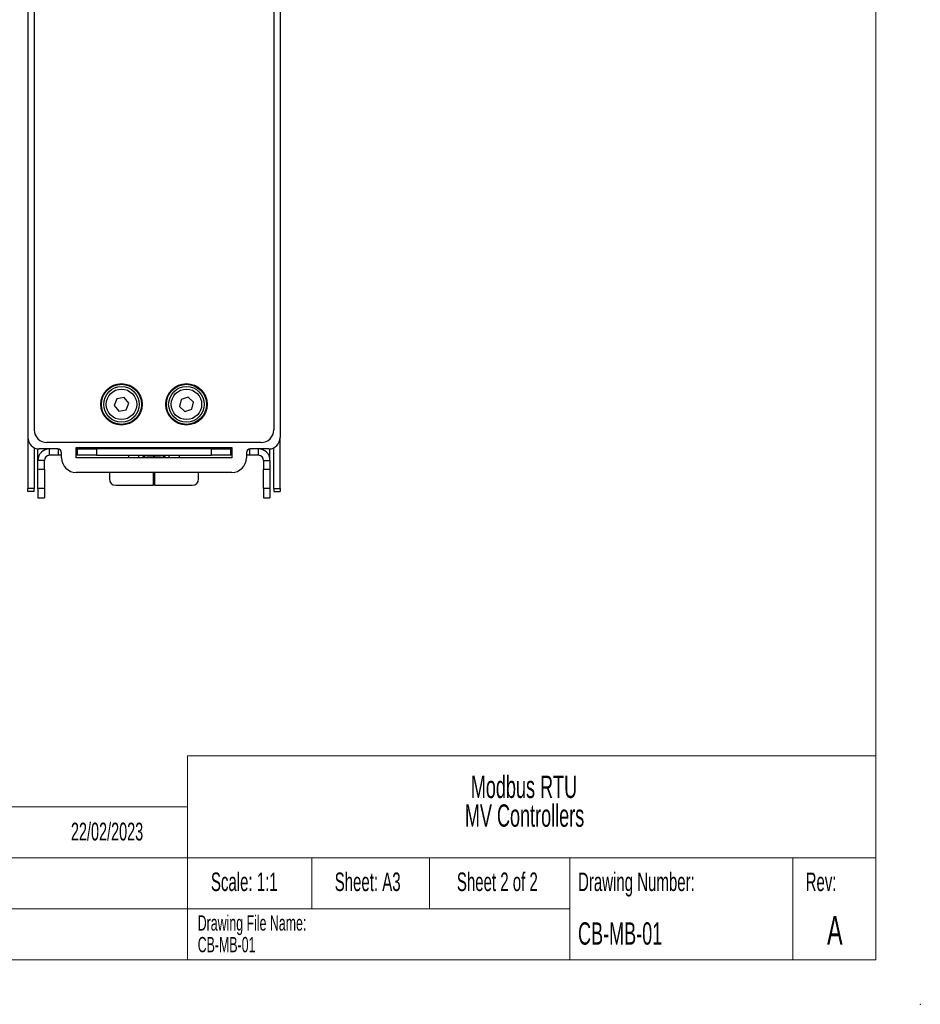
# Paper-space layout 'Sheet2' of a CAD drawing. Header units: millimetres. Extents: x 0 to 420, y 0 to 297.
# Tile 9 of 10: x 279 to 420, y 0 to 155. Entities that reach past the tile are written whole.
import ezdxf

# ---------------------------------------------------------------- set-up
doc = ezdxf.new("R2010")
doc.units = ezdxf.units.MM
doc.header["$PDSIZE"] = -1
doc.styles.add('SLDTEXTSTYLE0', font='TXT', dxfattribs={"width": 0.605})

# ---------------------------------------------------------------- blocks, each defined once
blk = doc.blocks.new('SW_NOTE_0_2')
at = {"color": 0, "linetype": 'Continuous', "lineweight": 0, "char_height": 3.5, "attachment_point": 2, "style": 'SLDTEXTSTYLE0'}
for s, insert in [('Modbus RTU', (11.43, 4.51)), ('MV Controllers', (11.52, 0))]:
    blk.add_mtext(s, dxfattribs=dict(at, insert=insert))
blk = doc.blocks.new('SW_NOTE_0_3')
at = {"color": 0, "linetype": 'Continuous', "lineweight": 0, "char_height": 2.4, "attachment_point": 1, "style": 'SLDTEXTSTYLE0'}
for s, insert in [('Drawing File Name:', (0, 3.09)), ('CB-MB-01', (0, -0.31))]:
    blk.add_mtext(s, dxfattribs=dict(at, insert=insert))

psp = doc.layouts.new('Sheet2')

# ---------------------------------------------------------------- linework, layer by layer
at = {"color": 7, "linetype": 'Continuous', "lineweight": 18}
for p, q in [((413, 290), (413, 7)), ((305, 39), (413, 39)), ((305, 39), (305, 7)), ((245, 31), (305, 31)), ((245, 23), (413, 23)), ((324.5, 23), (324.5, 15)), ((343, 23), (343, 15)), ((365, 15), (365, 23)), ((400, 15), (400, 23)), ((245, 15), (365, 15)), ((365, 15), (365, 7)), ((400, 15), (400, 7)), ((7, 7), (413, 7))]:
    psp.add_line(p, q, dxfattribs=at)
at = {"color": 7, "linetype": 'Continuous', "lineweight": 25}
for p, q in [((280.95, 208.59), (280.95, 90.19)), ((318.55, 208.59), (318.55, 90.19)), ((279.95, 178.39), (279.95, 88.99)), ((319.55, 178.39), (319.55, 88.99)), ((293.91, 95.08), (293.51, 93.99)), ((295.05, 95.28), (293.91, 95.08)), ((295.79, 94.39), (295.05, 95.28)), ((295.39, 93.31), (295.79, 94.39)), ((303.99, 94.97), (303.74, 93.84)), ((305.09, 95.32), (303.99, 94.97)), ((305.94, 94.54), (305.09, 95.32)), ((305.7, 93.41), (305.94, 94.54)), ((293.51, 93.99), (294.25, 93.11)), ((294.25, 93.11), (295.39, 93.31)), ((303.74, 93.84), (304.59, 93.06)), ((304.59, 93.06), (305.7, 93.41)), ((279.95, 88.88), (279.95, 80.99)), ((316.55, 88.19), (282.95, 88.19)), ((319.54, 80.99), (319.54, 88.88)), ((280.95, 87.38), (280.95, 80.99)), ((281.55, 87.19), (281.75, 87.19)), ((281.55, 85.39), (281.55, 87.19)), ((284.65, 87.19), (281.75, 87.19)), ((282.55, 87), (282.55, 87.19)), ((283.35, 86.19), (283.35, 87.19)), ((285.25, 85.79), (285.25, 86.59)), ((287.55, 87.39), (311.95, 87.39)), ((287.55, 85.79), (287.55, 87.39)), ((287.75, 87.19), (287.55, 87.19)), ((287.75, 86.19), (287.75, 87.19)), ((287.75, 87.19), (290.75, 87.19)), ((288.65, 87.39), (288.65, 87.19)), ((289.65, 87.19), (289.65, 87.39)), ((290.75, 87.19), (290.75, 86.19)), ((308.75, 87.19), (290.75, 87.19)), ((299.65, 87.39), (299.65, 87.19)), ((299.84, 87.19), (299.84, 87.39)), ((308.75, 86.19), (308.75, 87.19)), ((308.75, 87.19), (311.75, 87.19)), ((309.84, 87.39), (309.84, 87.19)), ((310.84, 87.39), (310.84, 87.19)), ((311.75, 87.19), (311.75, 86.19)), ((311.75, 87.19), (311.95, 87.19)), ((311.95, 87.39), (311.95, 85.79)), ((314.25, 86.59), (314.25, 85.79)), ((317.75, 87.19), (314.85, 87.19)), ((316.15, 86.19), (316.15, 87.19)), ((316.95, 87), (316.95, 87.19)), ((317.75, 87.19), (317.95, 87.19)), ((317.95, 85.39), (317.95, 87.19)), ((318.54, 80.99), (318.54, 87.38)), ((282.55, 85.39), (281.55, 85.39)), ((281.55, 83.99), (281.55, 85.39)), ((282.55, 83.99), (282.55, 85.39)), ((284.75, 86.19), (283.35, 86.19)), ((285.25, 86.19), (284.75, 86.19)), ((287.75, 86.19), (287.55, 86.19)), ((311.95, 85.79), (287.55, 85.79)), ((290.75, 86.19), (287.75, 86.19)), ((290.75, 86.19), (308.75, 86.19)), ((295.75, 86.19), (295.75, 85.79)), ((298.2, 86.03), (298.2, 86.19)), ((299.65, 85.9), (298.7, 85.9)), ((299.65, 86.19), (299.65, 85.9)), ((299.65, 85.79), (299.65, 85.9)), ((299.84, 85.9), (299.84, 86.19)), ((300.79, 85.9), (299.84, 85.9)), ((299.84, 85.9), (299.84, 85.79)), ((301.29, 86.19), (301.29, 86.03)), ((303.75, 85.79), (303.75, 86.19)), ((311.75, 86.19), (308.75, 86.19)), ((311.95, 86.19), (311.75, 86.19)), ((314.75, 86.19), (314.25, 86.19)), ((316.15, 86.19), (314.75, 86.19)), ((316.95, 85.39), (317.95, 85.39)), ((316.95, 85.39), (316.95, 83.99)), ((317.95, 85.39), (317.95, 83.99)), ((281.55, 83.99), (282.55, 83.99)), ((281.55, 81), (281.55, 83.99)), ((282.55, 83.99), (282.55, 81)), ((311.95, 83.49), (287.55, 83.49)), ((292.75, 83.49), (292.75, 82.49)), ((299.65, 81.49), (299.65, 83.49)), ((299.84, 83.49), (299.84, 81.49)), ((306.75, 82.49), (306.75, 83.49)), ((316.95, 83.99), (317.95, 83.99)), ((316.95, 81), (316.95, 83.99)), ((317.95, 83.99), (317.95, 81)), ((280.95, 80.99), (279.95, 80.99)), ((279.95, 80.49), (279.95, 80.99)), ((280.95, 80.49), (279.95, 80.49)), ((280.95, 80.49), (280.95, 80.99)), ((282.55, 81), (281.55, 81)), ((281.55, 81), (281.55, 79.52)), ((282.55, 81), (282.55, 79.52)), ((293.75, 81.49), (299.65, 81.49)), ((299.84, 81.49), (305.75, 81.49)), ((317.95, 81), (316.95, 81)), ((316.95, 81), (316.95, 79.52)), ((317.95, 81), (317.95, 79.52)), ((318.54, 80.99), (319.54, 80.99)), ((318.54, 80.99), (318.54, 80.49)), ((318.54, 80.49), (319.54, 80.49)), ((319.54, 80.99), (319.54, 80.49)), ((281.55, 79.52), (282.55, 79.52)), ((281.55, 79.52), (282.55, 79.52)), ((281.55, 79.52), (281.55, 79.52)), ((282.55, 79.52), (282.55, 79.52)), ((316.95, 79.52), (317.95, 79.52)), ((316.95, 79.52), (317.95, 79.52)), ((316.95, 79.52), (316.95, 79.52)), ((317.95, 79.52), (317.95, 79.52))]:
    psp.add_line(p, q, dxfattribs=at)
at = {"color": 8, "linetype": 'Continuous', "lineweight": 25}
for p, q in [((284.75, 86.19), (284.75, 87.18)), ((288.15, 87.39), (288.15, 87.19)), ((311.34, 87.39), (311.34, 87.19)), ((314.75, 87.18), (314.75, 86.19))]:
    psp.add_line(p, q, dxfattribs=at)
at = {"color": 7, "linetype": 'Continuous', "lineweight": 25}
for centre, radius in [((294.65, 94.19), 3.25), ((304.85, 94.19), 3.25), ((294.65, 94.19), 3.15), ((294.65, 94.19), 2.79), ((294.65, 94.19), 2.39), ((304.84, 94.19), 3.15), ((304.84, 94.19), 2.79), ((304.84, 94.19), 2.39)]:
    psp.add_circle(centre, radius, dxfattribs=at)
for centre, radius, start, end in [((282.95, 90.19), 2, 180, 270), ((316.55, 90.19), 2, 270, 0), ((281.75, 88.99), 1.8, 180, 270), ((317.75, 88.99), 1.8, 270, 0), ((283.35, 85.39), 1.8, 90, 180), ((284.65, 86.59), 0.6, 0, 90), ((314.85, 86.59), 0.6, 90, 180), ((316.15, 85.39), 1.8, 0, 90), ((283.35, 85.39), 0.8, 90, 180), ((287.55, 85.79), 2.3, 180, 270), ((298.58, 86.48), 0.592, 229.6093, 281.3691), ((300.91, 86.48), 0.592, 258.6309, 310.3907), ((311.95, 85.79), 2.3, 270, 0), ((316.15, 85.39), 0.8, 0, 90), ((293.75, 82.49), 1, 180, 270), ((305.75, 82.49), 1, 270, 0)]:
    psp.add_arc(centre, radius, start, end, dxfattribs=at)
for points, knots in [([(297.34, 86.19), (297.33, 86.13), (297.32, 85.99), (297.36, 85.86), (297.37, 85.79)], [0, 0, 0, 0, 0.465179, 1, 1, 1, 1]), ([(298.12, 85.79), (298.1, 85.88), (298.06, 86.01), (298.07, 86.14), (298.07, 86.19)], [0, 0, 0, 0, 0.647958, 1, 1, 1, 1]), ([(301.42, 86.19), (301.42, 86.13), (301.43, 85.99), (301.39, 85.86), (301.37, 85.79)], [0, 0, 0, 0, 0.494357, 1, 1, 1, 1]), ([(301.45, 86.19), (301.45, 86.18), (301.46, 86.04), (301.45, 85.9), (301.41, 85.79), (301.41, 85.79)], [0, 0, 0, 0, 0.117622, 0.994351, 1, 1, 1, 1]), ([(302.1, 85.79), (302.11, 85.83), (302.15, 85.96), (302.13, 86.1), (302.12, 86.19)], [0, 0, 0, 0, 0.292627, 1, 1, 1, 1]), ([(302.12, 85.79), (302.13, 85.84), (302.17, 85.97), (302.16, 86.11), (302.15, 86.19)], [0, 0, 0, 0, 0.370407, 1, 1, 1, 1])]:
    psp.add_open_spline(points, degree=3, knots=knots, dxfattribs=at)
at = {"color": 7, "linetype": 'Continuous', "lineweight": 0}
psp.add_point((420, 0), dxfattribs=at)

# ---------------------------------------------------------------- block references
for name, p in [('SW_NOTE_0_2', (346.38, 31.38)), ('SW_NOTE_0_3', (306.61, 10.88))]:
    psp.add_blockref(name, p, dxfattribs=at)

# ---------------------------------------------------------------- texts
at = {"color": 7, "linetype": 'Continuous', "lineweight": 0, "style": 'SLDTEXTSTYLE0'}
for s, insert, char_height, attachment_point in [('22/02/2023', (286.72, 28.52), 2.8, 1), ('Scale: 1:1', (313.92, 20.69), 2.91, 2), ('Sheet: A3', (333.28, 20.69), 2.91, 2), ('Sheet 2 of 2', (353.63, 20.69), 2.9104, 2), ('Drawing Number:', (366.29, 20.69), 2.9104, 1), ('Rev:', (404.43, 20.69), 2.91, 2), ('CB-MB-01', (366.29, 12.87), 3.5, 1), ('A', (406.59, 13.87), 4.5, 2)]:
    psp.add_mtext(s, dxfattribs=dict(at, insert=insert, char_height=char_height, attachment_point=attachment_point))

doc.saveas('drawing.dxf')
